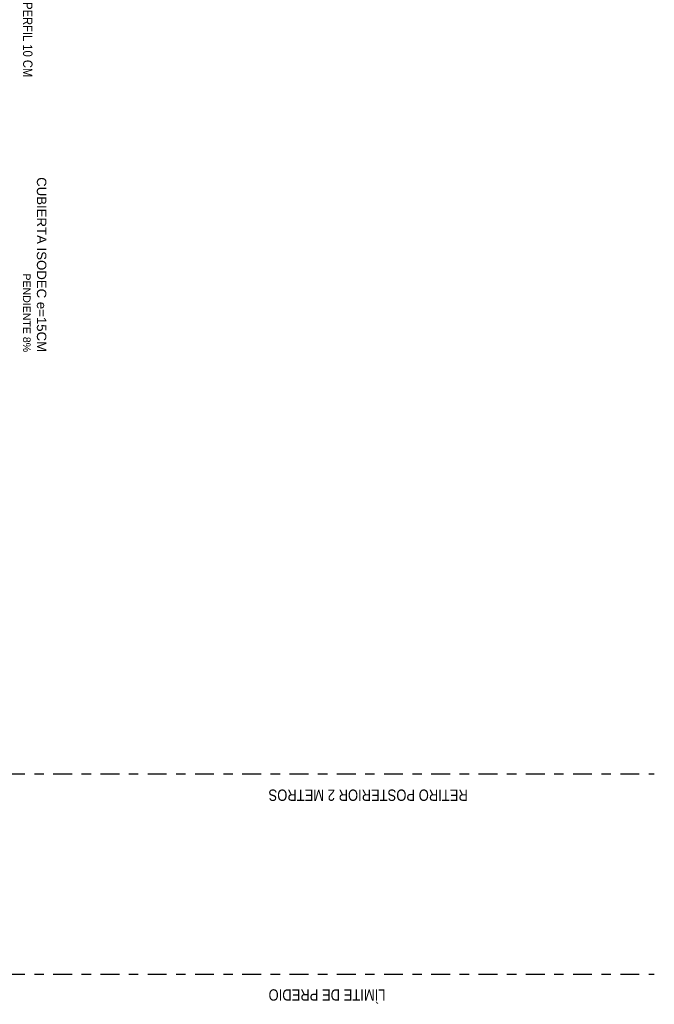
# Model space of a CAD drawing. Header units: millimetres. Extents: x 4617 to 4884, y 1258 to 1784.
# Tile 158 of 168: x 4664 to 4671, y 1575 to 1586. Entities that reach past the tile are written whole.
import ezdxf

# ---------------------------------------------------------------- set-up
doc = ezdxf.new("R2010")
doc.units = ezdxf.units.MM
doc.header["$LTSCALE"] = 0.4
doc.linetypes.add('DASHDOT', pattern=[1, 0.5, -0.25, 0, -0.25])
for name, color, linetype in [('00 AC - ABERTURAS ALUMINIO - HATCH', 254, 'Continuous'), ('00 AC - TEXTOS', 3, 'Continuous'), ('TXT', 3, 'Continuous')]:
    doc.layers.add(name, color=color, linetype=linetype)
doc.styles.add('arial', font='arial.ttf')

msp = doc.modelspace()

# ---------------------------------------------------------------- linework, layer by layer
at = {"layer": '00 AC - ABERTURAS ALUMINIO - HATCH', "linetype": 'DASHDOT'}
for points in [[(4655.374, 1577.809), (4670.733, 1577.809)], [(4655.374, 1575.687), (4670.733, 1575.687)]]:
    msp.add_lwpolyline(points, dxfattribs=at)

# ---------------------------------------------------------------- texts
at = {"layer": '00 AC - TEXTOS', "char_height": 0.08, "attachment_point": 9, "rotation": 270, "style": 'arial'}
for s, insert in [('{\\H1.25x;PERFIL 10 CM}', (4664.053, 1585.178)), ('{\\H1.25x;CUBIERTA ISODEC e=15CM\\P}PENDIENTE 8%', (4664.053, 1582.271))]:
    msp.add_mtext(s, dxfattribs=dict(at, insert=insert))
at = {"layer": 'TXT', "char_height": 0.12, "attachment_point": 3, "rotation": 180, "style": 'arial'}
for s, insert, width in [('{\\fArial Narrow|b0|i0|c0|p34;RETIRO POSTERIOR 2 METROS}', (4666.652, 1577.522, -5.549), 2.91129), ('{\\fArial Narrow|b0|i0|c0|p34;LÌMITE DE PREDIO}', (4666.652, 1575.408, -5.549), 2.54767)]:
    msp.add_mtext(s, dxfattribs=dict(at, insert=insert, width=width))

doc.saveas('drawing.dxf')
